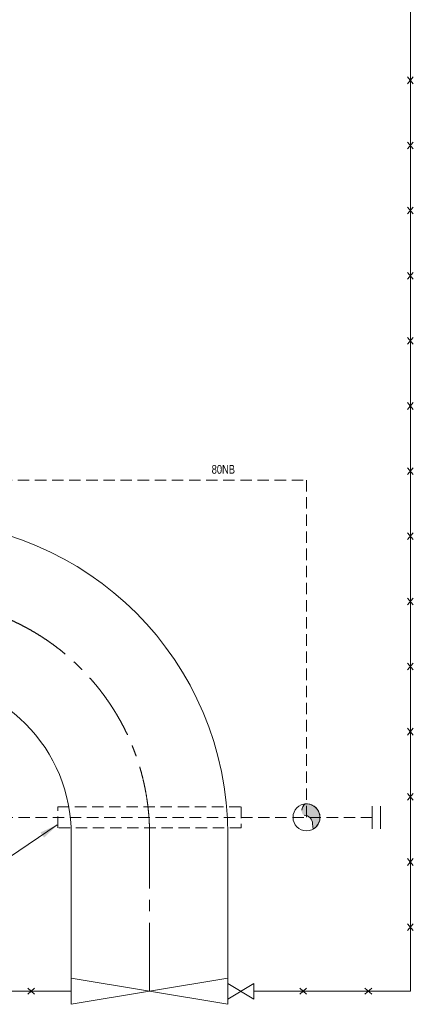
# Model space of a CAD drawing. Header units: millimetres. Extents: x 675887 to 845087, y 647781 to 767581.
# Tile 3 of 16: x 738067 to 753159, y 690647 to 728350. Entities that reach past the tile are written whole.
import ezdxf

# ---------------------------------------------------------------- set-up
doc = ezdxf.new("R2010")
doc.units = ezdxf.units.MM
doc.header["$LTSCALE"] = 3500
doc.header["$MEASUREMENT"] = 0
doc.linetypes.add('CENTER2', pattern=[1.125, 0.75, -0.125, 0.125, -0.125])
doc.linetypes.add('HIDDEN2', pattern=[0.1875, 0.125, -0.0625])
doc.layers.add('PPPP', color=7, linetype='Continuous', lineweight=30)
doc.layers.add('text', color=3, linetype='Continuous', lineweight=25)
doc.styles.add('DIM', font='txt', dxfattribs={"width": 0.8})

msp = doc.modelspace()

# ---------------------------------------------------------------- hatches: boundary and pattern name
at = {"layer": 'PPPP', "linetype": 'ByBlock', "lineweight": 15}
h = msp.add_hatch(color=256, dxfattribs=at)
edge = h.paths.add_edge_path()
edge.add_arc((749175.4486425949, 698080.4684232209), 290.6030243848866, 125.0166950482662, 179.7810310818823)
edge.add_arc((749052.1894866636, 698039.818782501), 172.4737023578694, 165.9879897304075, 242.6187677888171)
edge.add_arc((748968.6183955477, 697559.1853340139), 327.5102132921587, -0.7980965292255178, 89.25666312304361, ccw=False)
edge.add_line((749296.0968361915, 697554.6234567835), (749321.3914393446, 697358.5936028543))
edge.add_arc((749063.0000000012, 697805.288257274), 516.0448141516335, -59.95267697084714, 96.04045874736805)

# ---------------------------------------------------------------- linework, layer by layer
at = {"lineweight": 15}
for p, q in [((753159.3506708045, 726157.0411966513), (752935.0279913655, 725898.7447083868)), ((752935.0279913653, 726157.0411966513), (753159.3506708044, 725898.7447083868)), ((753159.3506708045, 723662.8819298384), (752935.0279913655, 723404.585441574)), ((752935.0279913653, 723662.8819298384), (753159.3506708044, 723404.585441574)), ((752935.0279913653, 721168.7226630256), (753159.3506708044, 720910.4261747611)), ((753159.3506708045, 721168.7226630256), (752935.0279913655, 720910.4261747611)), ((752935.0279913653, 718674.5633962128), (753159.3506708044, 718416.2669079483)), ((753159.3506708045, 718674.5633962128), (752935.0279913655, 718416.2669079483)), ((753159.3506708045, 716180.4041293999), (752935.0279913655, 715922.1076411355)), ((752935.0279913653, 716180.4041293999), (753159.3506708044, 715922.1076411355)), ((753159.3506708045, 713686.2448625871), (752935.0279913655, 713427.9483743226)), ((752935.0279913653, 713686.2448625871), (753159.3506708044, 713427.9483743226)), ((752935.0279913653, 711192.0855957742), (753159.3506708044, 710933.7891075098)), ((753159.3506708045, 711192.0855957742), (752935.0279913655, 710933.7891075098)), ((752935.0279913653, 708697.9263289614), (753159.3506708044, 708439.6298406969)), ((753159.3506708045, 708697.9263289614), (752935.0279913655, 708439.6298406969)), ((753159.3506708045, 706203.7670621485), (752935.0279913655, 705945.4705738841)), ((752935.0279913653, 706203.7670621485), (753159.3506708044, 705945.4705738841)), ((752935.0279913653, 703709.6077953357), (753159.3506708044, 703451.3113070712)), ((753159.3506708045, 703709.6077953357), (752935.0279913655, 703451.3113070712)), ((753159.3506708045, 701215.4485285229), (752935.0279913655, 700957.1520402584)), ((752935.0279913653, 701215.4485285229), (753159.3506708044, 700957.1520402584)), ((753159.3506708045, 698721.28926171), (752935.0279913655, 698462.9927734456)), ((752935.0279913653, 698721.28926171), (753159.3506708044, 698462.9927734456)), ((752935.0279913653, 696227.1299948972), (753159.3506708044, 695968.8335066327)), ((753159.3506708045, 696227.1299948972), (752935.0279913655, 695968.8335066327)), ((753159.3506708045, 693732.9707280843), (752935.0279913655, 693474.6742398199)), ((752935.0279913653, 693732.9707280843), (753159.3506708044, 693474.6742398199)), ((738633.4450338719, 691035.2019577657), (738375.1485456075, 691259.5246372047)), ((738633.4450338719, 691259.524637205), (738375.1485456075, 691035.2019577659)), ((749068.2857670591, 691259.524637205), (748809.9892787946, 691035.2019577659)), ((749068.2857670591, 691035.2019577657), (748809.9892787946, 691259.5246372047)), ((751562.4450338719, 691259.524637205), (751304.1485456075, 691035.2019577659)), ((751562.4450338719, 691035.2019577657), (751304.1485456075, 691259.5246372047))]:
    msp.add_line(p, q, dxfattribs=at)
at = {"linetype": 'HIDDEN2', "lineweight": 15}
for p, q in [((729465.5, 710721.7882572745), (749063, 710721.7882572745)), ((749063, 710721.7882572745), (749063, 697805.2882572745)), ((751584.0000000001, 697805.2882572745), (698624.9999999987, 697805.288257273))]:
    msp.add_line(p, q, dxfattribs=at)
at = {"color": 1, "lineweight": 15}
msp.add_line((739507.029602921, 697514.5698409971), (737671.3543822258, 696282.5378297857), dxfattribs=at)
at = {"linetype": 'CENTER2', "lineweight": 15}
msp.add_line((743047.1893310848, 691147.3632974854), (743047.189331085, 697400.0382572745), dxfattribs=at)
at = {"linetype": 'HIDDEN2', "lineweight": 15}
msp.add_lwpolyline([(739531.9393310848, 698210.5382572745), (746562.4393310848, 698210.5382572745), (746562.4393310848, 697400.0382572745), (739531.9393310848, 697400.0382572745)], close=True, dxfattribs=at)
at = {"linetype": 'CENTER2', "lineweight": 15}
msp.add_arc((734047.1893310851, 697147.3632974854), 9000, 4.650163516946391e-13, 90.00000000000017, dxfattribs=at)
at = {"color": 1, "lineweight": 15}
msp.add_solid([(739000.9795202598, 697030.4073539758), (739531.9393310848, 697531.2882572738), (738867.232190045, 697229.6851792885)], dxfattribs=at)
at = {"layer": 'PPPP', "linetype": 'ByBlock', "lineweight": 15}
for points in [[(748884.8477404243, 698081.5790264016, -0.2436088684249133), (749008.6962392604, 698318.467905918, 3.870027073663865)], [(749008.6962392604, 698318.467905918, -0.8097344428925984), (749321.391439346, 697358.593602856), (749296.0968361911, 697554.6234567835, 0.4144935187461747), (748972.8672877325, 697886.6679850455, -0.9418390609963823)]]:
    msp.add_lwpolyline(points, format="xyb", dxfattribs=at)
msp.add_circle((749063, 697805.288257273), 516.0448141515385, dxfattribs=at)
at = {"layer": 'text', "color": 0, "lineweight": 15}
for p, q in [((753047.1893310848, 691147.3632974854), (753047.1893310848, 758727.3632974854)), ((751584.0000000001, 697370.6882572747), (751584.0000000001, 698239.8882572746)), ((751897.6000000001, 697370.6882572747), (751897.6000000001, 698239.8882572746)), ((740047.1893310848, 690647.3632974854), (740047.1893310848, 697147.3632974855)), ((746047.1893310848, 690647.3632974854), (746047.1893310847, 697147.3661341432)), ((740047.1893310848, 690647.3632974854), (746047.1893310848, 691647.3632974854)), ((740047.1893310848, 691647.3632974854), (746047.1893310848, 690647.3632974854)), ((717897.1893310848, 691147.3632974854), (740047.189331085, 691147.3632974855)), ((746047.1893310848, 690845.4383376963), (747047.1893310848, 691449.2882572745)), ((746047.1893310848, 691449.2882572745), (747047.1893310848, 690845.4383376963)), ((747047.1893310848, 691449.2882572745), (747047.1893310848, 690845.4383376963)), ((747047.1893310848, 691147.3632974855), (753047.1893310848, 691147.3632974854))]:
    msp.add_line(p, q, dxfattribs=at)
for centre, radius, end in [((734047.1893310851, 697147.3632974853), 12000, 89.99999999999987), ((734047.1893310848, 697147.3632974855), 6000, 90.00000000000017)]:
    msp.add_arc(centre, radius, 7.016477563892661e-15, end, dxfattribs=at)

# ---------------------------------------------------------------- texts
at = {"layer": 'PPPP', "color": 3, "linetype": 'ByBlock', "lineweight": 15, "style": 'DIM', "width": 0.8}
msp.add_text('80NB', height=334.6565423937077, dxfattribs=at).set_placement((745428.0563405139, 710963.7888885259))

doc.saveas('drawing.dxf')
